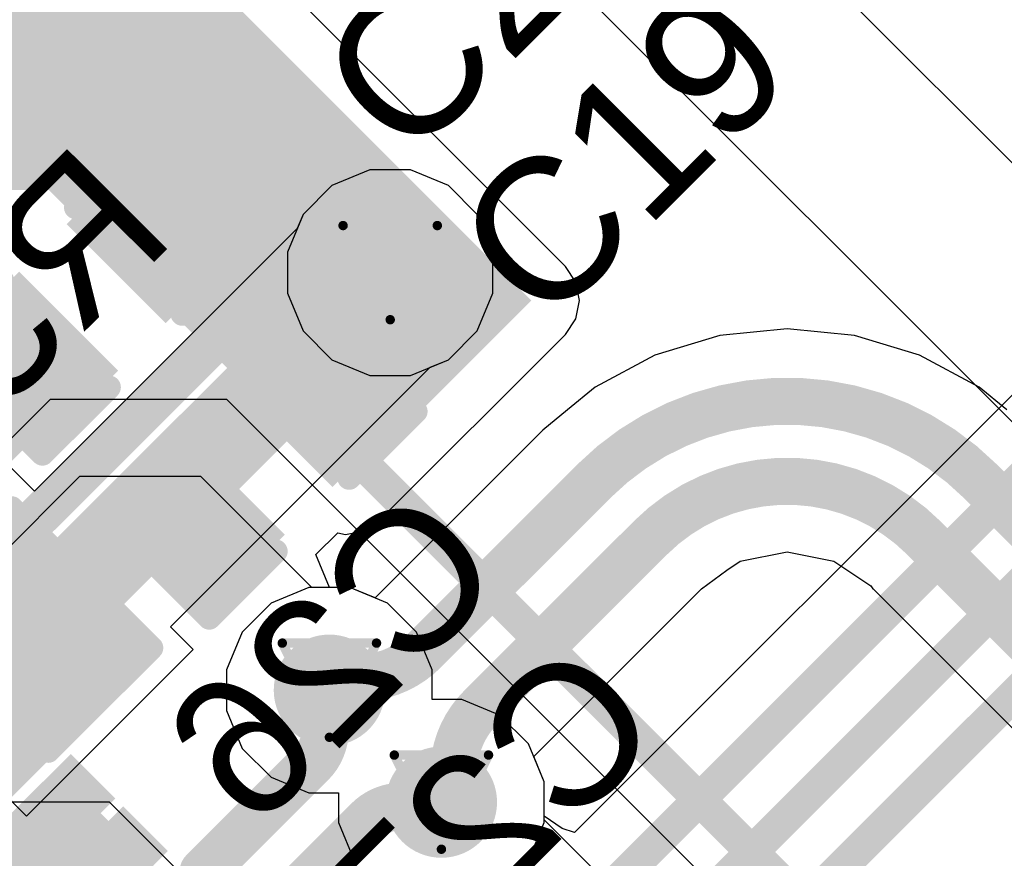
# Model space of a CAD drawing. Header units: inches. Extents: x 0 to 12.2, y 0 to 7.
# Tile 83 of 154: x 2.379 to 2.588, y 2.586 to 2.764. Entities that reach past the tile are written whole.
import ezdxf

# ---------------------------------------------------------------- set-up
doc = ezdxf.new("R2010")
doc.units = ezdxf.units.IN
doc.header["$MEASUREMENT"] = 0
for name, color, linetype in [('Bottom Layer', 5, 'Continuous'), ('Bottom Overlay', 54, 'Continuous'), ('Bottom Paste', 16, 'Continuous'), ('Bottom Solder', 6, 'Continuous'), ('Drill Drawing', 1, 'Continuous'), ('Layer 1', 16, 'Continuous'), ('Layer 2', 76, 'Continuous'), ('Top Layer', 1, 'Continuous'), ('Top Overlay', 2, 'Continuous'), ('Top Paste', 8, 'Continuous'), ('Top Solder', 216, 'Continuous'), ('Via Holes', 16, 'Continuous')]:
    doc.layers.add(name, color=color, linetype=linetype)
doc.styles.add('Arial', font='txt', dxfattribs={"height": 0.2})

# ---------------------------------------------------------------- blocks, each defined once
blk = doc.blocks.new('C___0402_3')
at = {"layer": 'Top Layer'}
for points in [[(-0.0275, -0.0125), (-0.0275, 0.0125), (-0.0095, 0.0125), (-0.0095, -0.0125)], [(0.0095, -0.0125), (0.0095, 0.0125), (0.0275, 0.0125), (0.0275, -0.0125)]]:
    blk.add_hatch(color=1, dxfattribs=at).paths.add_polyline_path(points)
at = {"layer": 'Top Paste'}
for points in [[(-0.0275, -0.0125), (-0.0275, 0.0125), (-0.0095, 0.0125), (-0.0095, -0.0125)], [(0.0095, -0.0125), (0.0095, 0.0125), (0.0275, 0.0125), (0.0275, -0.0125)]]:
    blk.add_hatch(color=8, dxfattribs=at).paths.add_polyline_path(points)
at = {"layer": 'Top Solder'}
for points in [[(-0.0298622, -0.0148622), (-0.0298622, 0.0148622), (-0.0071378, 0.0148622), (-0.0071378, -0.0148622)], [(0.0071378, -0.0148622), (0.0071378, 0.0148622), (0.0298622, 0.0148622), (0.0298622, -0.0148622)]]:
    blk.add_hatch(color=216, dxfattribs=at).paths.add_polyline_path(points)
at = {"layer": 'Top Overlay', "const_width": 0.005}
for points in [[(-0.011, 0.016), (-0.031, 0.016)], [(-0.031, -0.016), (-0.031, 0.016)], [(0.031, 0.016), (0.011, 0.016)], [(0.031, -0.016), (0.031, 0.016)], [(-0.011, -0.016), (-0.031, -0.016)], [(0.031, -0.016), (0.011, -0.016)]]:
    blk.add_lwpolyline(points, dxfattribs=at)
at = {"layer": 'Top Overlay', "const_width": 0.0025}
for points in [[(-0.03225, 0.016, 1), (-0.02975, 0.016, 1)], [(-0.03225, 0.016, 1), (-0.02975, 0.016, 1)], [(-0.01225, 0.016, 1), (-0.00975, 0.016, 1)], [(0.00975, 0.016, 1), (0.01225, 0.016, 1)], [(0.02975, 0.016, 1), (0.03225, 0.016, 1)], [(0.02975, 0.016, 1), (0.03225, 0.016, 1)], [(-0.03225, -0.016, 1), (-0.02975, -0.016, 1)], [(-0.03225, -0.016, 1), (-0.02975, -0.016, 1)], [(-0.01225, -0.016, 1), (-0.00975, -0.016, 1)], [(0.00975, -0.016, 1), (0.01225, -0.016, 1)], [(0.02975, -0.016, 1), (0.03225, -0.016, 1)], [(0.02975, -0.016, 1), (0.03225, -0.016, 1)]]:
    blk.add_lwpolyline(points, format="xyb", close=True, dxfattribs=at)
blk = doc.blocks.new('LQFP_128_EP_14_14__28')
at = {"layer": 'Top Layer'}
for points in [[(-0.019683, 0.2696725), (-0.027557, 0.2696725), (-0.027557, 0.3287275), (-0.019683, 0.3287275)], [(-0.003933, 0.2696725), (-0.011807, 0.2696725), (-0.011807, 0.3287275), (-0.003933, 0.3287275)], [(0.011807, 0.2696725), (0.003933, 0.2696725), (0.003933, 0.3287275), (0.011807, 0.3287275)]]:
    blk.add_hatch(color=1, dxfattribs=at).paths.add_polyline_path(points)
at = {"layer": 'Top Paste'}
for points in [[(-0.019683, 0.2696725), (-0.027557, 0.2696725), (-0.027557, 0.3287275), (-0.019683, 0.3287275)], [(-0.003933, 0.2696725), (-0.011807, 0.2696725), (-0.011807, 0.3287275), (-0.003933, 0.3287275)], [(0.011807, 0.2696725), (0.003933, 0.2696725), (0.003933, 0.3287275), (0.011807, 0.3287275)]]:
    blk.add_hatch(color=8, dxfattribs=at).paths.add_polyline_path(points)
at = {"layer": 'Top Solder'}
for points in [[(-0.0169271, 0.2669166), (-0.0303129, 0.2669166), (-0.0303129, 0.3314834), (-0.0169271, 0.3314834)], [(-0.0011771, 0.2669166), (-0.0145629, 0.2669166), (-0.0145629, 0.3314834), (-0.0011771, 0.3314834)], [(0.0145629, 0.2669166), (0.0011771, 0.2669166), (0.0011771, 0.3314834), (0.0145629, 0.3314834)]]:
    blk.add_hatch(color=216, dxfattribs=at).paths.add_polyline_path(points)
blk = doc.blocks.new('C___0402_B_329')
at = {"layer": 'Bottom Layer'}
for points in [[(-0.0095, 0.0125), (-0.0095, -0.0125), (-0.0275, -0.0125), (-0.0275, 0.0125)], [(0.0275, 0.0125), (0.0275, -0.0125), (0.0095, -0.0125), (0.0095, 0.0125)]]:
    blk.add_hatch(color=5, dxfattribs=at).paths.add_polyline_path(points)
at = {"layer": 'Bottom Paste'}
for points in [[(-0.0095, 0.0125), (-0.0095, -0.0125), (-0.0275, -0.0125), (-0.0275, 0.0125)], [(0.0275, 0.0125), (0.0275, -0.0125), (0.0095, -0.0125), (0.0095, 0.0125)]]:
    blk.add_hatch(color=16, dxfattribs=at).paths.add_polyline_path(points)
at = {"layer": 'Bottom Solder'}
for points in [[(-0.0071378, 0.0148622), (-0.0071378, -0.0148622), (-0.0298622, -0.0148622), (-0.0298622, 0.0148622)], [(0.0298622, 0.0148622), (0.0298622, -0.0148622), (0.0071378, -0.0148622), (0.0071378, 0.0148622)]]:
    blk.add_hatch(color=6, dxfattribs=at).paths.add_polyline_path(points)
at = {"layer": 'Bottom Overlay', "const_width": 0.005}
for points in [[(-0.011, 0.016), (-0.031, 0.016)], [(-0.031, -0.016), (-0.031, 0.016)], [(0.031, 0.016), (0.011, 0.016)], [(0.031, -0.016), (0.031, 0.016)], [(-0.011, -0.016), (-0.031, -0.016)], [(0.031, -0.016), (0.011, -0.016)]]:
    blk.add_lwpolyline(points, dxfattribs=at)
at = {"layer": 'Bottom Overlay', "const_width": 0.0025}
for points in [[(-0.03225, 0.016, 1), (-0.02975, 0.016, 1)], [(-0.03225, 0.016, 1), (-0.02975, 0.016, 1)], [(-0.01225, 0.016, 1), (-0.00975, 0.016, 1)], [(0.00975, 0.016, 1), (0.01225, 0.016, 1)], [(0.02975, 0.016, 1), (0.03225, 0.016, 1)], [(0.02975, 0.016, 1), (0.03225, 0.016, 1)], [(-0.03225, -0.016, 1), (-0.02975, -0.016, 1)], [(-0.03225, -0.016, 1), (-0.02975, -0.016, 1)], [(-0.01225, -0.016, 1), (-0.00975, -0.016, 1)], [(0.00975, -0.016, 1), (0.01225, -0.016, 1)], [(0.02975, -0.016, 1), (0.03225, -0.016, 1)], [(0.02975, -0.016, 1), (0.03225, -0.016, 1)]]:
    blk.add_lwpolyline(points, format="xyb", close=True, dxfattribs=at)
blk = doc.blocks.new('C___0402_333')
at = {"layer": 'Top Layer'}
for points in [[(-0.0275, -0.0125), (-0.0275, 0.0125), (-0.0095, 0.0125), (-0.0095, -0.0125)], [(0.0095, -0.0125), (0.0095, 0.0125), (0.0275, 0.0125), (0.0275, -0.0125)]]:
    blk.add_hatch(color=1, dxfattribs=at).paths.add_polyline_path(points)
at = {"layer": 'Top Paste'}
for points in [[(-0.0275, -0.0125), (-0.0275, 0.0125), (-0.0095, 0.0125), (-0.0095, -0.0125)], [(0.0095, -0.0125), (0.0095, 0.0125), (0.0275, 0.0125), (0.0275, -0.0125)]]:
    blk.add_hatch(color=8, dxfattribs=at).paths.add_polyline_path(points)
at = {"layer": 'Top Solder'}
for points in [[(-0.0298622, -0.0148622), (-0.0298622, 0.0148622), (-0.0071378, 0.0148622), (-0.0071378, -0.0148622)], [(0.0071378, -0.0148622), (0.0071378, 0.0148622), (0.0298622, 0.0148622), (0.0298622, -0.0148622)]]:
    blk.add_hatch(color=216, dxfattribs=at).paths.add_polyline_path(points)
at = {"layer": 'Top Overlay', "const_width": 0.005}
for points in [[(-0.031, -0.016), (-0.031, 0.016)], [(-0.011, 0.016), (-0.031, 0.016)], [(0.031, 0.016), (0.011, 0.016)], [(0.031, -0.016), (0.031, 0.016)], [(-0.011, -0.016), (-0.031, -0.016)], [(0.031, -0.016), (0.011, -0.016)]]:
    blk.add_lwpolyline(points, dxfattribs=at)
at = {"layer": 'Top Overlay', "const_width": 0.0025}
for points in [[(-0.03225, 0.016, 1), (-0.02975, 0.016, 1)], [(-0.03225, 0.016, 1), (-0.02975, 0.016, 1)], [(-0.01225, 0.016, 1), (-0.00975, 0.016, 1)], [(0.00975, 0.016, 1), (0.01225, 0.016, 1)], [(0.02975, 0.016, 1), (0.03225, 0.016, 1)], [(0.02975, 0.016, 1), (0.03225, 0.016, 1)], [(-0.03225, -0.016, 1), (-0.02975, -0.016, 1)], [(-0.03225, -0.016, 1), (-0.02975, -0.016, 1)], [(-0.01225, -0.016, 1), (-0.00975, -0.016, 1)], [(0.00975, -0.016, 1), (0.01225, -0.016, 1)], [(0.02975, -0.016, 1), (0.03225, -0.016, 1)], [(0.02975, -0.016, 1), (0.03225, -0.016, 1)]]:
    blk.add_lwpolyline(points, format="xyb", close=True, dxfattribs=at)
blk = doc.blocks.new('C___0603_B_334')
at = {"layer": 'Bottom Layer'}
for points in [[(-0.045, -0.0175), (-0.045, 0.0175), (-0.015, 0.0175), (-0.015, -0.0175)], [(0.015, -0.0175), (0.015, 0.0175), (0.045, 0.0175), (0.045, -0.0175)]]:
    blk.add_hatch(color=5, dxfattribs=at).paths.add_polyline_path(points)
at = {"layer": 'Bottom Paste'}
for points in [[(-0.045, -0.0175), (-0.045, 0.0175), (-0.015, 0.0175), (-0.015, -0.0175)], [(0.015, -0.0175), (0.015, 0.0175), (0.045, 0.0175), (0.045, -0.0175)]]:
    blk.add_hatch(color=16, dxfattribs=at).paths.add_polyline_path(points)
at = {"layer": 'Bottom Solder'}
for points in [[(-0.0473622, -0.0198622), (-0.0473622, 0.0198622), (-0.0126378, 0.0198622), (-0.0126378, -0.0198622)], [(0.0126378, -0.0198622), (0.0126378, 0.0198622), (0.0473622, 0.0198622), (0.0473622, -0.0198622)]]:
    blk.add_hatch(color=6, dxfattribs=at).paths.add_polyline_path(points)
at = {"layer": 'Bottom Overlay', "const_width": 0.005}
for points in [[(-0.018, 0.021), (-0.049, 0.021)], [(-0.049, -0.021), (-0.049, 0.021)], [(0.049, 0.021), (0.018, 0.021)], [(0.049, -0.021), (0.049, 0.021)], [(-0.018, -0.021), (-0.049, -0.021)], [(0.049, -0.021), (0.018, -0.021)]]:
    blk.add_lwpolyline(points, dxfattribs=at)
at = {"layer": 'Bottom Overlay', "const_width": 0.0025}
for points in [[(-0.05025, 0.021, 1), (-0.04775, 0.021, 1)], [(-0.05025, 0.021, 1), (-0.04775, 0.021, 1)], [(-0.01925, 0.021, 1), (-0.01675, 0.021, 1)], [(0.01675, 0.021, 1), (0.01925, 0.021, 1)], [(0.04775, 0.021, 1), (0.05025, 0.021, 1)], [(0.04775, 0.021, 1), (0.05025, 0.021, 1)], [(-0.05025, -0.021, 1), (-0.04775, -0.021, 1)], [(-0.05025, -0.021, 1), (-0.04775, -0.021, 1)], [(-0.01925, -0.021, 1), (-0.01675, -0.021, 1)], [(0.01675, -0.021, 1), (0.01925, -0.021, 1)], [(0.04775, -0.021, 1), (0.05025, -0.021, 1)], [(0.04775, -0.021, 1), (0.05025, -0.021, 1)]]:
    blk.add_lwpolyline(points, format="xyb", close=True, dxfattribs=at)
blk = doc.blocks.new('C___0402_335')
at = {"layer": 'Top Layer'}
for points in [[(-0.0275, -0.0125), (-0.0275, 0.0125), (-0.0095, 0.0125), (-0.0095, -0.0125)], [(0.0095, -0.0125), (0.0095, 0.0125), (0.0275, 0.0125), (0.0275, -0.0125)]]:
    blk.add_hatch(color=1, dxfattribs=at).paths.add_polyline_path(points)
at = {"layer": 'Top Paste'}
for points in [[(-0.0275, -0.0125), (-0.0275, 0.0125), (-0.0095, 0.0125), (-0.0095, -0.0125)], [(0.0095, -0.0125), (0.0095, 0.0125), (0.0275, 0.0125), (0.0275, -0.0125)]]:
    blk.add_hatch(color=8, dxfattribs=at).paths.add_polyline_path(points)
at = {"layer": 'Top Solder'}
for points in [[(-0.0298622, -0.0148622), (-0.0298622, 0.0148622), (-0.0071378, 0.0148622), (-0.0071378, -0.0148622)], [(0.0071378, -0.0148622), (0.0071378, 0.0148622), (0.0298622, 0.0148622), (0.0298622, -0.0148622)]]:
    blk.add_hatch(color=216, dxfattribs=at).paths.add_polyline_path(points)
at = {"layer": 'Top Overlay', "const_width": 0.005}
for points in [[(-0.031, -0.016), (-0.031, 0.016)], [(-0.011, 0.016), (-0.031, 0.016)], [(0.031, 0.016), (0.011, 0.016)], [(0.031, -0.016), (0.031, 0.016)], [(-0.011, -0.016), (-0.031, -0.016)], [(0.031, -0.016), (0.011, -0.016)]]:
    blk.add_lwpolyline(points, dxfattribs=at)
at = {"layer": 'Top Overlay', "const_width": 0.0025}
for points in [[(-0.03225, 0.016, 1), (-0.02975, 0.016, 1)], [(-0.03225, 0.016, 1), (-0.02975, 0.016, 1)], [(-0.01225, 0.016, 1), (-0.00975, 0.016, 1)], [(0.00975, 0.016, 1), (0.01225, 0.016, 1)], [(0.02975, 0.016, 1), (0.03225, 0.016, 1)], [(0.02975, 0.016, 1), (0.03225, 0.016, 1)], [(-0.03225, -0.016, 1), (-0.02975, -0.016, 1)], [(-0.03225, -0.016, 1), (-0.02975, -0.016, 1)], [(-0.01225, -0.016, 1), (-0.00975, -0.016, 1)], [(0.00975, -0.016, 1), (0.01225, -0.016, 1)], [(0.02975, -0.016, 1), (0.03225, -0.016, 1)], [(0.02975, -0.016, 1), (0.03225, -0.016, 1)]]:
    blk.add_lwpolyline(points, format="xyb", close=True, dxfattribs=at)

msp = doc.modelspace()

# ---------------------------------------------------------------- hatches: boundary and pattern name
at = {"layer": 'Bottom Layer'}
h = msp.add_hatch(color=5, dxfattribs=at)
edge = h.paths.add_edge_path()
edge.add_arc((2.458054, 2.7104366), 0.011811, 0, 360)
h = msp.add_hatch(color=5, dxfattribs=at)
edge = h.paths.add_edge_path()
edge.add_arc((2.4451484, 2.6217711), 0.011811, 0, 360)
h = msp.add_hatch(color=5, dxfattribs=at)
edge = h.paths.add_edge_path()
edge.add_arc((2.4689227, 2.5979968), 0.011811, 0, 360)
at = {"layer": 'Layer 1'}
h = msp.add_hatch(color=16, dxfattribs=at)
edge = h.paths.add_edge_path()
edge.add_arc((2.458054, 2.7104366), 0.011811, 0, 360)
h = msp.add_hatch(color=16, dxfattribs=at)
edge = h.paths.add_edge_path()
edge.add_arc((2.4451484, 2.6217711), 0.011811, 0, 360)
h = msp.add_hatch(color=16, dxfattribs=at)
edge = h.paths.add_edge_path()
edge.add_arc((2.4689227, 2.5979968), 0.011811, 0, 360)
at = {"layer": 'Layer 2'}
h = msp.add_hatch(color=76, dxfattribs=at)
edge = h.paths.add_edge_path()
edge.add_arc((2.458054, 2.7104366), 0.011811, 0, 360)
h = msp.add_hatch(color=76, dxfattribs=at)
edge = h.paths.add_edge_path()
edge.add_arc((2.4451484, 2.6217711), 0.011811, 0, 360)
h = msp.add_hatch(color=76, dxfattribs=at)
edge = h.paths.add_edge_path()
edge.add_arc((2.4689227, 2.5979968), 0.011811, 0, 360)
at = {"layer": 'Top Layer'}
for points in [[(2.4485526, 2.6650577), (2.4880221, 2.7045272), (2.3732742, 2.8192751), (2.3338047, 2.7798056)], [(2.3971963, 2.5556139), (2.4375664, 2.595984), (2.4319987, 2.6015517), (2.3916286, 2.5611816)], [(2.4083332, 2.544477), (2.4487033, 2.5848471), (2.4431356, 2.5904148), (2.4027655, 2.5500447)]]:
    msp.add_hatch(color=1, dxfattribs=at).paths.add_polyline_path(points)
h = msp.add_hatch(color=1, dxfattribs=at)
edge = h.paths.add_edge_path()
edge.add_arc((2.458054, 2.7104366), 0.011811, 0, 360)
h = msp.add_hatch(color=1, dxfattribs=at)
edge = h.paths.add_edge_path()
edge.add_arc((2.4451484, 2.6217711), 0.011811, 0, 360)
h = msp.add_hatch(color=1, dxfattribs=at)
edge = h.paths.add_edge_path()
edge.add_arc((2.4689227, 2.5979968), 0.011811, 0, 360)
at = {"layer": 'Via Holes'}
h = msp.add_hatch(color=7, dxfattribs=at)
edge = h.paths.add_edge_path()
edge.add_arc((2.458054, 2.7104366), 0.0059055, 0, 360)
h = msp.add_hatch(color=7, dxfattribs=at)
edge = h.paths.add_edge_path()
edge.add_arc((2.4451484, 2.6217711), 0.0059055, 0, 360)
h = msp.add_hatch(color=7, dxfattribs=at)
edge = h.paths.add_edge_path()
edge.add_arc((2.4689227, 2.5979968), 0.0059055, 0, 360)

# ---------------------------------------------------------------- linework, layer by layer
at = {"layer": 'Bottom Layer'}
for p, q in [((2.4537155, 2.7322476), (2.4456991, 2.7289271)), ((2.4623925, 2.7322476), (2.4537155, 2.7322476)), ((2.4704089, 2.7289271), (2.4623925, 2.7322476)), ((2.4456991, 2.7289271), (2.4395635, 2.7227915)), ((2.4765445, 2.7227915), (2.4704089, 2.7289271)), ((2.4395635, 2.7227915), (2.4383157, 2.7197791)), ((2.479865, 2.7147751), (2.4765445, 2.7227915)), ((2.4383157, 2.7197791), (2.3825898, 2.6640532)), ((2.479865, 2.7060981), (2.479865, 2.7147751)), ((2.4765445, 2.6980817), (2.479865, 2.7060981)), ((2.4704089, 2.6919461), (2.4765445, 2.6980817)), ((2.5422947, 2.6984955), (2.5279855, 2.6970862)), ((2.5566039, 2.6970862), (2.5422947, 2.6984955)), ((2.5279855, 2.6970862), (2.5142263, 2.6929123)), ((2.5703631, 2.6929123), (2.5566039, 2.6970862)), ((2.4665689, 2.6903555), (2.4704089, 2.6919461)), ((2.5142263, 2.6929123), (2.5015457, 2.6861344)), ((2.5830437, 2.6861344), (2.5703631, 2.6929123)), ((2.4114282, 2.6352148), (2.4665689, 2.6903555)), ((2.5015457, 2.6861344), (2.4956735, 2.6813153)), ((2.5889194, 2.6813124), (2.5830437, 2.6861344)), ((2.4956735, 2.6813153), (2.4904309, 2.677013)), ((2.4904309, 2.6770127), (2.4903866, 2.6768847)), ((2.4904309, 2.677013), (2.4904309, 2.6770127)), ((2.4903866, 2.6768847), (2.4548589, 2.6413569)), ((2.3825898, 2.6640532), (2.3773426, 2.6693003)), ((2.5323478, 2.6491631), (2.5422947, 2.6511417)), ((2.5422947, 2.6511417), (2.5522416, 2.6491631)), ((2.529493, 2.6472556), (2.5323478, 2.6491631)), ((2.5522416, 2.6491631), (2.5600763, 2.6439282)), ((2.5241226, 2.6433211), (2.529493, 2.6472556)), ((2.4408099, 2.6435821), (2.4327935, 2.6402616)), ((2.4494869, 2.6435821), (2.4408099, 2.6435821)), ((2.4548589, 2.6413569), (2.4494869, 2.6435821)), ((2.5600763, 2.6439282), (2.5605123, 2.6432757)), ((2.5191727, 2.6383714), (2.5241226, 2.6433211)), ((2.5605123, 2.6432757), (2.5605203, 2.6432704)), ((2.5605203, 2.6432704), (2.5605258, 2.6432621)), ((2.5605258, 2.6432621), (2.7627789, 2.4410087)), ((2.4327935, 2.6402616), (2.4266579, 2.634126)), ((2.4885085, 2.6077073), (2.5191727, 2.6383714)), ((2.4162335, 2.6304094), (2.4114282, 2.6352148)), ((2.4266579, 2.634126), (2.4233374, 2.6261096)), ((2.345396, 2.6305362), (2.3808782, 2.5950541)), ((2.3808782, 2.5950541), (2.4162335, 2.6304094)), ((2.4233374, 2.6261096), (2.4233374, 2.6174326)), ((2.4233374, 2.6174326), (2.4266579, 2.6094162)), ((2.4266579, 2.6094162), (2.4327935, 2.6032806)), ((2.4907337, 2.6023353), (2.4885085, 2.6077073)), ((2.4327935, 2.6032806), (2.4408099, 2.5999601)), ((2.4907337, 2.5936583), (2.4907337, 2.6023353)), ((2.4408099, 2.5999601), (2.4471117, 2.5999601)), ((2.4471117, 2.5999601), (2.4471117, 2.5936583)), ((2.4471117, 2.5936583), (2.4504322, 2.5856419)), ((2.4874132, 2.5856419), (2.4907337, 2.5936583))]:
    msp.add_line(p, q, dxfattribs=at)
for points, const_width in [([(2.3795522, 2.6321772), (2.4578116, 2.7104366)], 0.02), ([(2.4652129, 2.6300821), (2.5012012, 2.6660704)], 0.01), ([(2.5012203, 2.6660895), (2.5012873, 2.6661565)], 0.01), ([(2.5833046, 2.6661538), (2.5833475, 2.6661109)], 0.01), ([(2.583361, 2.6660973), (2.7856352, 2.4638229)], 0.01), ([(2.4772337, 2.6180613), (2.513222, 2.6540496)], 0.01), ([(2.5132411, 2.6540687), (2.513308, 2.6541356)], 0.01), ([(2.5713402, 2.6540765), (2.7735933, 2.4518231)], 0.01)]:
    msp.add_lwpolyline(points, dxfattribs=dict(at, const_width=const_width))
for points, const_width in [([(2.4528116, 2.7104366, 1), (2.4628116, 2.7104366, 1)], 0.01), ([(2.4987012, 2.6660704, 1), (2.5037012, 2.6660704, 1)], 0.005), ([(2.4987012, 2.6660704, 1), (2.5037012, 2.6660704, 1)], 0.005), ([(2.4987203, 2.6660895, 1), (2.5037203, 2.6660895, 1)], 0.005), ([(2.4987203, 2.6660895, 1), (2.5037203, 2.6660895, 1)], 0.005), ([(2.4987873, 2.6661565, 1), (2.5037873, 2.6661565, 1)], 0.005), ([(2.4987873, 2.6661565, 1), (2.5037873, 2.6661565, 1)], 0.005), ([(2.5808046, 2.6661538, 1), (2.5858046, 2.6661538, 1)], 0.005), ([(2.5808047, 2.6661539, 1), (2.5858047, 2.6661539, 1)], 0.005), ([(2.5808475, 2.6661109, 1), (2.5858475, 2.6661109, 1)], 0.005), ([(2.5808475, 2.6661109, 1), (2.5858475, 2.6661109, 1)], 0.005), ([(2.580861, 2.6660973, 1), (2.585861, 2.6660973, 1)], 0.005), ([(2.5808611, 2.6660974, 1), (2.5858611, 2.6660974, 1)], 0.005), ([(2.510722, 2.6540496, 1), (2.515722, 2.6540496, 1)], 0.005), ([(2.510722, 2.6540496, 1), (2.515722, 2.6540496, 1)], 0.005), ([(2.5107411, 2.6540687, 1), (2.5157411, 2.6540687, 1)], 0.005), ([(2.5107411, 2.6540687, 1), (2.5157411, 2.6540687, 1)], 0.005), ([(2.510808, 2.6541356, 1), (2.515808, 2.6541356, 1)], 0.005), ([(2.5108081, 2.6541356, 1), (2.5158081, 2.6541356, 1)], 0.005), ([(2.5688267, 2.6540901, 1), (2.5738267, 2.6540901, 1)], 0.005), ([(2.5688267, 2.6540901, 1), (2.5738267, 2.6540901, 1)], 0.005), ([(2.5688402, 2.6540765, 1), (2.5738402, 2.6540765, 1)], 0.005), ([(2.5688402, 2.6540765, 1), (2.5738402, 2.6540765, 1)], 0.005), ([(2.3745522, 2.6321772, 1), (2.3845522, 2.6321772, 1)], 0.01), ([(2.4627129, 2.6300821, 1), (2.4677129, 2.6300821, 1)], 0.005), ([(2.4627129, 2.6300821, 1), (2.4677129, 2.6300821, 1)], 0.005), ([(2.4489408, 2.6243775, 1), (2.4539408, 2.6243775, 1)], 0.005), ([(2.4489408, 2.6243775, 1), (2.4539408, 2.6243775, 1)], 0.005), ([(2.4426484, 2.6217711, 1), (2.4476484, 2.6217711, 1)], 0.005), ([(2.4747337, 2.6180613, 1), (2.4797337, 2.6180613, 1)], 0.005), ([(2.4747337, 2.6180613, 1), (2.4797337, 2.6180613, 1)], 0.005), ([(2.4690291, 2.6042892, 1), (2.4740291, 2.6042892, 1)], 0.005), ([(2.4690291, 2.6042892, 1), (2.4740291, 2.6042892, 1)], 0.005), ([(2.4664227, 2.5979968, 1), (2.4714227, 2.5979968, 1)], 0.005)]:
    msp.add_lwpolyline(points, format="xyb", close=True, dxfattribs=dict(at, const_width=const_width))
at = {"layer": 'Bottom Layer', "const_width": 0.01}
for points in [[(2.5012873, 2.6661565, -0.4142328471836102), (2.5833047, 2.6661539)], [(2.5012012, 2.6660704, -0.0003972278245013), (2.5012203, 2.6660895)], [(2.5133081, 2.6541356, -0.4146749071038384), (2.5713267, 2.6540901)], [(2.5833475, 2.6661109, -0.0002818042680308), (2.5833611, 2.6660974)], [(2.5132411, 2.6540687, -0.0003972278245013), (2.513222, 2.6540496)], [(2.5713402, 2.6540765, -0.000281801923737), (2.5713267, 2.6540901)], [(2.4652129, 2.6300821, -0.198912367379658), (2.4514408, 2.6243775)], [(2.4451484, 2.6217711, -0.1989123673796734), (2.4514408, 2.6243775)], [(2.4715291, 2.6042892, -0.198912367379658), (2.4772337, 2.6180613)], [(2.4715291, 2.6042892, -0.198912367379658), (2.4689227, 2.5979968)]]:
    msp.add_lwpolyline(points, format="xyb", dxfattribs=at)
at = {"layer": 'Drill Drawing', "const_width": 0.002}
for points in [[(2.448054, 2.7204366), (2.468054, 2.7204366)], [(2.448054, 2.7204366), (2.458054, 2.7004366)], [(2.458054, 2.7004366), (2.468054, 2.7204366)], [(2.4351484, 2.6317711), (2.4551484, 2.6317711)], [(2.4351484, 2.6317711), (2.4451484, 2.6117711)], [(2.4451484, 2.6117711), (2.4551484, 2.6317711)], [(2.4589227, 2.6079968), (2.4789227, 2.6079968)], [(2.4589227, 2.6079968), (2.4689227, 2.5879968)], [(2.4689227, 2.5879968), (2.4789227, 2.6079968)]]:
    msp.add_lwpolyline(points, dxfattribs=at)
at = {"layer": 'Drill Drawing', "const_width": 0.001}
for points in [[(2.447554, 2.7204366, 1), (2.448554, 2.7204366, 1)], [(2.447554, 2.7204366, 1), (2.448554, 2.7204366, 1)], [(2.467554, 2.7204366, 1), (2.468554, 2.7204366, 1)], [(2.467554, 2.7204366, 1), (2.468554, 2.7204366, 1)], [(2.457554, 2.7004366, 1), (2.458554, 2.7004366, 1)], [(2.457554, 2.7004366, 1), (2.458554, 2.7004366, 1)], [(2.4346484, 2.6317711, 1), (2.4356484, 2.6317711, 1)], [(2.4346484, 2.6317711, 1), (2.4356484, 2.6317711, 1)], [(2.4546484, 2.6317711, 1), (2.4556484, 2.6317711, 1)], [(2.4546484, 2.6317711, 1), (2.4556484, 2.6317711, 1)], [(2.4446484, 2.6117711, 1), (2.4456484, 2.6117711, 1)], [(2.4446484, 2.6117711, 1), (2.4456484, 2.6117711, 1)], [(2.4584227, 2.6079968, 1), (2.4594227, 2.6079968, 1)], [(2.4584227, 2.6079968, 1), (2.4594227, 2.6079968, 1)], [(2.4784227, 2.6079968, 1), (2.4794227, 2.6079968, 1)], [(2.4784227, 2.6079968, 1), (2.4794227, 2.6079968, 1)], [(2.4684227, 2.5879968, 1), (2.4694227, 2.5879968, 1)], [(2.4684227, 2.5879968, 1), (2.4694227, 2.5879968, 1)]]:
    msp.add_lwpolyline(points, format="xyb", close=True, dxfattribs=at)
at = {"layer": 'Layer 1'}
for p, q in [((2.4537155, 2.7322476), (2.4456991, 2.7289271)), ((2.4623925, 2.7322476), (2.4537155, 2.7322476)), ((2.4704089, 2.7289271), (2.4623925, 2.7322476)), ((2.4456991, 2.7289271), (2.4395635, 2.7227915)), ((2.4765445, 2.7227915), (2.4704089, 2.7289271)), ((2.4395635, 2.7227915), (2.436243, 2.7147751)), ((2.479865, 2.7147751), (2.4765445, 2.7227915)), ((2.436243, 2.7147751), (2.436243, 2.7060981)), ((2.479865, 2.7060981), (2.479865, 2.7147751)), ((2.436243, 2.7060981), (2.4395635, 2.6980817)), ((2.4765445, 2.6980817), (2.479865, 2.7060981)), ((2.4395635, 2.6980817), (2.4456991, 2.6919461)), ((2.4704089, 2.6919461), (2.4765445, 2.6980817)), ((2.4456991, 2.6919461), (2.4537155, 2.6886256)), ((2.4623925, 2.6886256), (2.4704089, 2.6919461)), ((2.4537155, 2.6886256), (2.4623925, 2.6886256)), ((2.4408099, 2.6435821), (2.4327935, 2.6402616)), ((2.4494869, 2.6435821), (2.4408099, 2.6435821)), ((2.4575033, 2.6402616), (2.4494869, 2.6435821)), ((2.4327935, 2.6402616), (2.4266579, 2.634126)), ((2.4636389, 2.634126), (2.4575033, 2.6402616)), ((2.4266579, 2.634126), (2.4233374, 2.6261096)), ((2.4669594, 2.6261096), (2.4636389, 2.634126)), ((2.4233374, 2.6261096), (2.4233374, 2.6174326)), ((2.4669594, 2.6198078), (2.4669594, 2.6261096)), ((2.4732612, 2.6198078), (2.4669594, 2.6198078)), ((2.4812776, 2.6164873), (2.4732612, 2.6198078)), ((2.4233374, 2.6174326), (2.4266579, 2.6094162)), ((2.4874132, 2.6103517), (2.4812776, 2.6164873)), ((2.4907337, 2.6023353), (2.4874132, 2.6103517)), ((2.4266579, 2.6094162), (2.4327935, 2.6032806)), ((2.4327935, 2.6032806), (2.4408099, 2.5999601)), ((2.4907337, 2.5936583), (2.4907337, 2.6023353)), ((2.4408099, 2.5999601), (2.4471117, 2.5999601)), ((2.4471117, 2.5999601), (2.4471117, 2.5936583)), ((2.4471117, 2.5936583), (2.4504322, 2.5856419)), ((2.4874132, 2.5856419), (2.4907337, 2.5936583))]:
    msp.add_line(p, q, dxfattribs=at)
at = {"layer": 'Layer 2'}
for p, q in [((2.8099999, 2.5137658), (2.3699997, 2.9537661)), ((2.4544421, 2.8143582), (2.7726384, 2.4961632)), ((2.4537155, 2.7322476), (2.4456991, 2.7289271)), ((2.4623925, 2.7322476), (2.4537155, 2.7322476)), ((2.4704089, 2.7289271), (2.4623925, 2.7322476)), ((2.4456991, 2.7289271), (2.4395635, 2.7227915)), ((2.4765445, 2.7227915), (2.4704089, 2.7289271)), ((2.4395635, 2.7227915), (2.436243, 2.7147751)), ((2.479865, 2.7147751), (2.4765445, 2.7227915)), ((2.436243, 2.7147751), (2.436243, 2.7060981)), ((2.479865, 2.7060981), (2.479865, 2.7147751)), ((2.436243, 2.7060981), (2.4395635, 2.6980817)), ((2.4765445, 2.6980817), (2.479865, 2.7060981)), ((2.4395635, 2.6980817), (2.4456991, 2.6919461)), ((2.4704089, 2.6919461), (2.4765445, 2.6980817)), ((2.4456991, 2.6919461), (2.4537155, 2.6886256)), ((2.4623925, 2.6886256), (2.4704089, 2.6919461)), ((2.4537155, 2.6886256), (2.4623925, 2.6886256)), ((2.3858985, 2.6835129), (2.2571403, 2.5547547)), ((2.4233572, 2.6835129), (2.3858985, 2.6835129)), ((2.6515735, 2.4552966), (2.4233572, 2.6835129)), ((2.2631748, 2.5381625), (2.3922107, 2.6671991)), ((2.3922107, 2.6671991), (2.4178006, 2.6671991)), ((2.4178006, 2.6671991), (2.4414177, 2.6435821)), ((2.4408099, 2.6435821), (2.4327935, 2.6402616)), ((2.4414177, 2.6435821), (2.4408099, 2.6435821)), ((2.4327935, 2.6402616), (2.4266579, 2.634126)), ((2.4266579, 2.634126), (2.4233374, 2.6261096)), ((2.4233374, 2.6261096), (2.4233374, 2.6174326)), ((2.4233374, 2.6174326), (2.4266579, 2.6094162)), ((2.4266579, 2.6094162), (2.4327935, 2.6032806)), ((2.4327935, 2.6032806), (2.4408099, 2.5999601)), ((2.4408099, 2.5999601), (2.4471117, 2.5999601)), ((2.4471117, 2.5999601), (2.4471117, 2.5936583)), ((2.398502, 2.5979968), (2.3699203, 2.5979968)), ((2.4905609, 2.5059379), (2.398502, 2.5979968)), ((2.4471117, 2.5936583), (2.4504322, 2.5856419)), ((2.4874132, 2.5856419), (2.4907337, 2.5936583)), ((2.4907337, 2.5936583), (2.4907337, 2.5942662)), ((2.4907337, 2.5942662), (2.5790623, 2.5059379))]:
    msp.add_line(p, q, dxfattribs=at)
at = {"layer": 'Layer 2', "const_width": 0.007}
for points in [[(2.3550708, 2.7314787), (2.3907271, 2.7314787)], [(2.3907271, 2.7314787), (2.6753249, 2.4468809)]]:
    msp.add_lwpolyline(points, dxfattribs=at)
at = {"layer": 'Layer 2', "const_width": 0.0035}
msp.add_lwpolyline([(2.3889771, 2.7314787, 1), (2.3924771, 2.7314787, 1)], format="xyb", close=True, dxfattribs=at)
msp.add_lwpolyline([(2.3889771, 2.7314787, 1), (2.3924771, 2.7314787, 1)], format="xyb", close=True, dxfattribs=at)
at = {"layer": 'Top Layer'}
for p, q in [((2.4952317, 2.7117368), (2.3804837, 2.8264847)), ((2.6564575, 2.7508416), (2.4972009, 2.5915851)), ((2.4974419, 2.708429), (2.4952317, 2.7117368)), ((2.498218, 2.7045272), (2.4974419, 2.708429)), ((2.4974419, 2.7006254), (2.498218, 2.7045272)), ((2.4952317, 2.6973176), (2.4974419, 2.7006254)), ((2.4557622, 2.6578481), (2.4952317, 2.6973176)), ((2.4524544, 2.6556379), (2.4557622, 2.6578481)), ((2.4423001, 2.6505821), (2.4469071, 2.6551891)), ((2.4469071, 2.6551891), (2.4485526, 2.6548618)), ((2.4485526, 2.6548618), (2.4524544, 2.6556379)), ((2.4451997, 2.6435821), (2.4423001, 2.6505821)), ((2.4494869, 2.6435821), (2.4451997, 2.6435821)), ((2.4575033, 2.6402616), (2.4494869, 2.6435821)), ((2.4636389, 2.634126), (2.4575033, 2.6402616)), ((2.4669594, 2.6261096), (2.4636389, 2.634126)), ((2.4669594, 2.6198078), (2.4669594, 2.6261096)), ((2.4732612, 2.6198078), (2.4669594, 2.6198078)), ((2.4812776, 2.6164873), (2.4732612, 2.6198078)), ((2.4874132, 2.6103517), (2.4812776, 2.6164873)), ((2.4907337, 2.6023353), (2.4874132, 2.6103517)), ((2.4907337, 2.5950174), (2.4907337, 2.6023353)), ((2.4945702, 2.5924284), (2.4907337, 2.5950174)), ((2.4972009, 2.5915851), (2.4945702, 2.5924284))]:
    msp.add_line(p, q, dxfattribs=at)
for points, const_width in [([(2.438946, 2.5138642), (2.6661907, 2.7411089)], 0.007), ([(2.45009, 2.5027202), (2.6687936, 2.7214238)], 0.007), ([(2.3387489, 2.6140613), (2.4272128, 2.7025252)], 0.009), ([(2.4612198, 2.4915904), (2.6713682, 2.7017388)], 0.007), ([(2.3862977, 2.6875787), (2.388131, 2.6857454)], 0.007), ([(2.3275979, 2.6252123), (2.388131, 2.6857454)], 0.007), ([(2.3498717, 2.6029385), (2.4068017, 2.6598685)], 0.007), ([(2.4068017, 2.6598685), (2.4145799, 2.6598685)], 0.007), ([(2.4145799, 2.6598685), (2.4161733, 2.6582751)], 0.007), ([(2.4442131, 2.612291), (2.4451484, 2.6217711)], 0.01), ([(2.4183512, 2.5832203), (2.4413107, 2.6061798)], 0.01), ([(2.4594427, 2.5970615), (2.4689227, 2.5979968)], 0.01), ([(2.4303719, 2.5711994), (2.4533352, 2.5941627)], 0.01), ([(2.4533352, 2.5941627), (2.4533376, 2.5941651)], 0.01)]:
    msp.add_lwpolyline(points, dxfattribs=dict(at, const_width=const_width))
for points, const_width in [([(2.4249628, 2.7025252, 1), (2.4294628, 2.7025252, 1)], 0.0045), ([(2.3845477, 2.6875787, 1), (2.3880477, 2.6875787, 1)], 0.0035), ([(2.386381, 2.6857454, 1), (2.389881, 2.6857454, 1)], 0.0035), ([(2.386381, 2.6857454, 1), (2.389881, 2.6857454, 1)], 0.0035), ([(2.4050517, 2.6598685, 1), (2.4085517, 2.6598685, 1)], 0.0035), ([(2.4050517, 2.6598685, 1), (2.4085517, 2.6598685, 1)], 0.0035), ([(2.4128299, 2.6598685, 1), (2.4163299, 2.6598685, 1)], 0.0035), ([(2.4128299, 2.6598685, 1), (2.4163299, 2.6598685, 1)], 0.0035), ([(2.4144233, 2.6582751, 1), (2.4179233, 2.6582751, 1)], 0.0035), ([(2.4426484, 2.6217711, 1), (2.4476484, 2.6217711, 1)], 0.005), ([(2.4417131, 2.612291, 1), (2.4467131, 2.612291, 1)], 0.005), ([(2.4417132, 2.612291, 1), (2.4467132, 2.612291, 1)], 0.005), ([(2.4388107, 2.6061798, 1), (2.4438107, 2.6061798, 1)], 0.005), ([(2.4388107, 2.6061798, 1), (2.4438107, 2.6061798, 1)], 0.005), ([(2.4388325, 2.6062017, 1), (2.4438325, 2.6062017, 1)], 0.005), ([(2.4388325, 2.6062017, 1), (2.4438325, 2.6062017, 1)], 0.005), ([(2.4569427, 2.5970616, 1), (2.4619427, 2.5970616, 1)], 0.005), ([(2.4569427, 2.5970615, 1), (2.4619427, 2.5970615, 1)], 0.005), ([(2.4664227, 2.5979968, 1), (2.4714227, 2.5979968, 1)], 0.005), ([(2.4508352, 2.5941627, 1), (2.4558352, 2.5941627, 1)], 0.005), ([(2.4508352, 2.5941627, 1), (2.4558352, 2.5941627, 1)], 0.005), ([(2.4508352, 2.5941627, 1), (2.4558352, 2.5941627, 1)], 0.005), ([(2.4508376, 2.5941651, 1), (2.4558376, 2.5941651, 1)], 0.005), ([(2.4508376, 2.5941651, 1), (2.4558376, 2.5941651, 1)], 0.005), ([(2.4508376, 2.5941651, 1), (2.4558376, 2.5941651, 1)], 0.005), ([(2.4158512, 2.5832203, 1), (2.4208512, 2.5832203, 1)], 0.005)]:
    msp.add_lwpolyline(points, format="xyb", close=True, dxfattribs=dict(at, const_width=const_width))
at = {"layer": 'Top Layer', "const_width": 0.01}
for points in [[(2.4442132, 2.612291, -0.1734759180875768), (2.4413325, 2.6062017)], [(2.4413107, 2.6061798, -0.0002861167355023), (2.4413325, 2.6062017)], [(2.4533376, 2.5941651, -0.1740513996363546), (2.4594427, 2.5970616)], [(2.4533352, 2.5941627, -8.3966077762e-05), (2.4533376, 2.5941651)]]:
    msp.add_lwpolyline(points, format="xyb", dxfattribs=at)

# ---------------------------------------------------------------- block references
for name, p, rotation in [('LQFP_128_EP_14_14__28', (2.1661442, 2.3635333), 315), ('C___0402_333', (2.3654532, 2.7350142), 225), ('C___0402_3', (2.394854, 2.7051854), 225), ('C___0402_335', (2.4302548, 2.6703566), 225), ('C___0603_B_334', (2.3578972, 2.610964), 225), ('C___0402_B_329', (2.3800143, 2.564864), 225)]:
    msp.add_blockref(name, p, dxfattribs=dict(rotation=rotation))

# ---------------------------------------------------------------- texts
at = {"layer": 'Bottom Overlay', "style": 'Arial', "text_generation_flag": 2}
for s, p in [('R32', (2.4131203, 2.7178878)), ('C26', (2.4836643, 2.6458237)), ('C27', (2.5173185, 2.6130575))]:
    msp.add_text(s, height=0.03, rotation=45, dxfattribs=at).set_placement(p)
at = {"layer": 'Top Overlay', "style": 'Arial'}
for s, p in [('C22', (2.4617765, 2.733096)), ('C19', (2.4908093, 2.6979224))]:
    msp.add_text(s, height=0.03, rotation=45, dxfattribs=at).set_placement(p)

doc.saveas('drawing.dxf')
